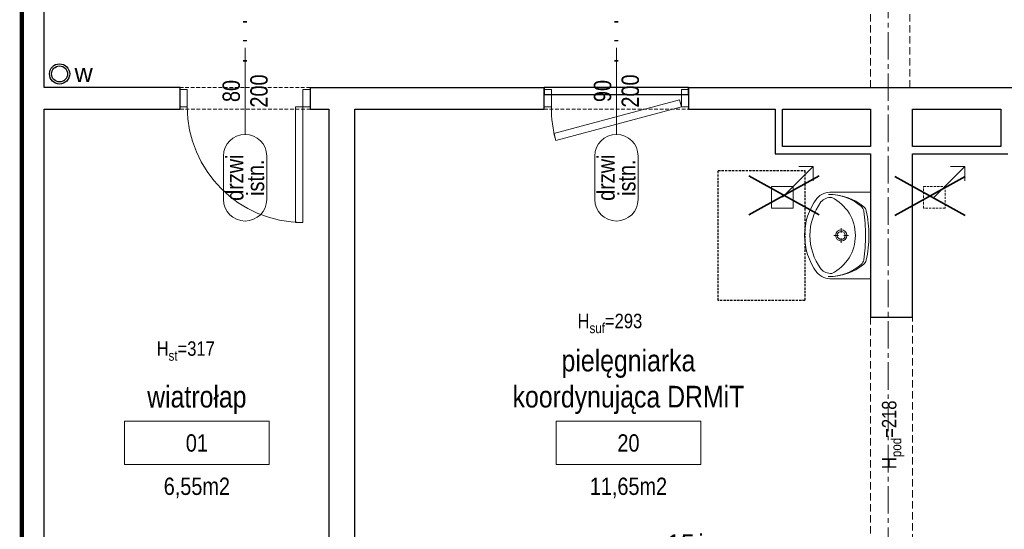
# Model space of a CAD drawing. Header units: millimetres. Extents: x -37445 to 120667, y -123620 to 254214.
# Tile 9 of 219: x -170 to 6645, y -99309 to -95781. Entities that reach past the tile are written whole.
import ezdxf
from ezdxf import colors
from ezdxf.entities.mleader import LeaderData, LeaderLine
from ezdxf.enums import TextEntityAlignment as Align
from ezdxf.math import Vec2, Vec3

# ---------------------------------------------------------------- set-up
doc = ezdxf.new("R2010")
doc.units = ezdxf.units.MM
for name, pattern in [('xref_ACAD-LSN_dyspozytornia_PW_rzuty_12$0$CENTER2', [28.575, 19.05, -3.175, 3.175, -3.175]), ('xref_ACAD-LSN_dyspozytornia_PW_rzuty_12$0$DASHED', [19.05, 12.7, -6.35]), ('xref_ACAD-LSN_dyspozytornia_PW_rzuty_12$0$HIDDEN2', [4.7625, 3.175, -1.5875])]:
    doc.linetypes.add(name, pattern=pattern)
for name, color, linetype, lineweight in [('DEMONTAŻE', 6, 'Continuous', 35), ('xref', 8, 'Continuous', 13), ('xref_ACAD-LSN_dyspozytornia_PW_rzuty_12$0$A drzwi płytowe', 8, 'Continuous', 9), ('xref_ACAD-LSN_dyspozytornia_PW_rzuty_12$0$A opis', 8, 'Continuous', 13), ('xref_ACAD-LSN_dyspozytornia_PW_rzuty_12$0$A opis pom', 8, 'Continuous', 9), ('xref_ACAD-LSN_dyspozytornia_PW_rzuty_12$0$A opis pom pow', 8, 'Continuous', 9), ('xref_ACAD-LSN_dyspozytornia_PW_rzuty_12$0$A opis stolarka', 8, 'Continuous', 9), ('xref_ACAD-LSN_dyspozytornia_PW_rzuty_12$0$A opis stolarka NWD typ', 8, 'Continuous', 9), ('xref_ACAD-LSN_dyspozytornia_PW_rzuty_12$0$A opis stolarka NWD wyposażenie', 8, 'Continuous', 9), ('xref_ACAD-LSN_dyspozytornia_PW_rzuty_12$0$A opis technologia', 8, 'Continuous', 13), ('xref_ACAD-LSN_dyspozytornia_PW_rzuty_12$0$A widok wyżej', 8, 'xref_ACAD-LSN_dyspozytornia_PW_rzuty_12$0$DASHED', 9), ('xref_ACAD-LSN_dyspozytornia_PW_rzuty_12$0$A wyposazenie sanitarne', 8, 'Continuous', 9), ('xref_ACAD-LSN_dyspozytornia_PW_rzuty_12$0$A zakres', 8, 'Continuous', 13), ('xref_ACAD-LSN_dyspozytornia_PW_rzuty_12$0$A-Wall', 8, 'Continuous', 25), ('xref_ACAD-LSN_dyspozytornia_PW_rzuty_12$0$IS wentylacja kratki istniejace', 4, 'Continuous', 9), ('xref_ACAD-LSN_dyspozytornia_PW_rzuty_12$0$S-Grid-Iden', 8, 'xref_ACAD-LSN_dyspozytornia_PW_rzuty_12$0$CENTER2', 9)]:
    doc.layers.add(name, color=color, linetype=linetype, lineweight=lineweight)
doc.layers.add('Inwentaryzacja$0$Leszno_dyspozytornia_inwentaryzacja$0$Inwentarka_opis', color=7, linetype='Continuous')
doc.layers.add('Inwentaryzacja$0$Leszno_dyspozytornia_inwentaryzacja$0$Kanalizacja', color=7, linetype='Continuous')
doc.layers.add('xref_ACAD-LSN_dyspozytornia_PW_rzuty_12$0$A opis ppoż drzwi', color=8, linetype='Continuous', lineweight=13, transparency=0.25)
doc.styles.add('Inwentaryzacja$0$Leszno_dyspozytornia_inwentaryzacja$0$Standard', font='arial.ttf')
doc.styles.add('xref_ACAD-LSN_dyspozytornia_PW_rzuty_12$0$Standard', font='ARIALN.TTF')
doc.styles.add('xref_ACAD-LSN_dyspozytornia_PW_rzuty_12$0$STYL ASA', font='ARIALN.TTF')

# ---------------------------------------------------------------- blocks, each defined once
blk = doc.blocks.new('xref_ACAD-LSN_dyspozytornia_PW_rzuty_12$0$umywalka 60x45')
at = {"color": 0, "lineweight": -2, "ltscale": 0.15}
for p, q in [((-30, 0), (30, 0)), ((-30, 0), (-30, -26.7)), ((9.45, 0), (-9.45, 0)), ((30, 0), (30, -26.7)), ((-1.86, -20.37), (-5.07, -20.37)), ((-0.01, -15.32), (-0.01, -18.52)), ((5.04, -20.37), (1.84, -20.37)), ((-0.01, -22.22), (-0.01, -25.42))]:
    blk.add_line(p, q, dxfattribs=at)
at = {"ltscale": 0.15}
blk.add_lwpolyline([(-26.31, -26.95, 0.236063), (-23.21, -34.38, 0.329715), (23.21, -34.38, 0.236063), (26.31, -26.95, 0.623035)], format="xyb", close=True, dxfattribs=at)
blk.add_lwpolyline([(-30, -26.7, 0.239105), (-25.52, -37.28, 0.331406), (25.52, -37.28, 0.239105), (30, -26.7)], format="xyb", dxfattribs=at)
at = {"color": 0, "lineweight": -2, "ltscale": 0.15}
for radius in [3.89, 2.78]:
    blk.add_circle((-0.01, -20.37), radius, dxfattribs=at)
for centre, radius, start, end in [((9.28, -28.68), 37.74, 140.66478, 180.90725), ((5.44, -28.88), 33.9, 138.52449, 180.67671), ((-16.21, -9.73), 5, 97.83045, 138.52449), ((-16.04, -7.93), 5, 102.69402, 140.66478), ((-0.64, -76.32), 75.1, 89.48972, 102.69402), ((0.57, -131.79), 128.2, 90.24498, 97.83045), ((0.57, -76.32), 75.1, 77.22851, 90.43281), ((-0.72, -131.79), 128.2, 82.09208, 89.67755), ((16.23, -9.76), 5, 41.39803, 82.09208), ((16.06, -7.95), 5, 39.25775, 77.22851), ((-9.28, -28.67), 37.74, 359.01528, 39.25775), ((-5.45, -28.87), 33.9, 359.24582, 41.39804)]:
    blk.add_arc(centre, radius, start, end, dxfattribs=at)
at = {"layer": 'Defpoints', "linetype": 'xref_ACAD-LSN_dyspozytornia_PW_rzuty_12$0$HIDDEN2', "ltscale": 0.5}
blk.add_lwpolyline([(-45, -45.56), (45, -45.56), (45, -105.56), (-45, -105.56)], close=True, dxfattribs=at)
blk = doc.blocks.new('xref_ACAD-LSN_dyspozytornia_PW_rzuty_12$0$środek')
blk.add_line((0, 0), (0, -10))
blk = doc.blocks.new('xref_ACAD-LSN_dyspozytornia_PW_rzuty_12$0$ddtag_DOWN')
at = {"transparency": 33554687}
blk.add_lwpolyline([(0, -30), (0, 30)], dxfattribs=at)
at = {"layer": 'xref_ACAD-LSN_dyspozytornia_PW_rzuty_12$0$A opis stolarka NWD typ', "transparency": 33554687}
blk.add_lwpolyline([(15, -75, -1), (-15, -75), (-15, -45, -1), (15, -45)], format="xyb", close=True, dxfattribs=at)
at = {"ltscale": 0.1, "transparency": 33554687, "style": 'xref_ACAD-LSN_dyspozytornia_PW_rzuty_12$0$STYL ASA'}
blk.add_attdef('DOORS:SZEROKOŚĆ', text='', height=12, rotation=90, dxfattribs=at).set_placement((0, 0, 0), align=Align.BOTTOM_CENTER)
blk.add_attdef('DOORS:WYSOKOŚĆ', text='', height=12, rotation=90, dxfattribs=at).set_placement((3.6, 0, 0), align=Align.TOP_CENTER)
blk.add_attdef('DOORS:AKUSTYKA', text='', height=10, dxfattribs=at).set_placement((0, 49), align=Align.MIDDLE_CENTER)
at = {"layer": 'xref_ACAD-LSN_dyspozytornia_PW_rzuty_12$0$A opis ppoż drzwi', "ltscale": 0.1, "transparency": 33554687, "style": 'xref_ACAD-LSN_dyspozytornia_PW_rzuty_12$0$STYL ASA'}
blk.add_attdef('DOORS:PPOŻ', text='', height=10, dxfattribs=at).set_placement((0, 36), align=Align.MIDDLE_CENTER)
at = {"layer": 'xref_ACAD-LSN_dyspozytornia_PW_rzuty_12$0$A opis stolarka NWD typ', "ltscale": 0.1, "transparency": 33554687, "style": 'xref_ACAD-LSN_dyspozytornia_PW_rzuty_12$0$STYL ASA'}
blk.add_attdef('DOORS:PODTYP', text='', height=12, rotation=90, dxfattribs=at).set_placement((1.2, -60, 0), align=Align.TOP_CENTER)
blk.add_attdef('DOORS:TYP', text='', height=12, rotation=90, dxfattribs=at).set_placement((2.4, -60, 0), align=Align.BOTTOM_CENTER)
at = {"layer": 'xref_ACAD-LSN_dyspozytornia_PW_rzuty_12$0$A opis stolarka NWD wyposażenie', "ltscale": 0.1, "transparency": 33554687, "style": 'xref_ACAD-LSN_dyspozytornia_PW_rzuty_12$0$STYL ASA'}
blk.add_attdef('DOORS:WYPOSAŻENIE', text='', height=10, dxfattribs=at).set_placement((0, 22), align=Align.MIDDLE_CENTER)
blk = doc.blocks.new('xref_ACAD-LSN_dyspozytornia_PW_rzuty_12$0$tag wn')
blk.add_lwpolyline([(-25, -7.5), (25, -7.5), (25, 7.5), (-25, 7.5)], close=True)
at = {"style": 'xref_ACAD-LSN_dyspozytornia_PW_rzuty_12$0$STYL ASA'}
blk.add_attdef('ROOM:NO', text='', height=6, dxfattribs=at).set_placement((0, 0), align=Align.MIDDLE_CENTER)
at = {"layer": 'xref_ACAD-LSN_dyspozytornia_PW_rzuty_12$0$A opis pom pow', "style": 'xref_ACAD-LSN_dyspozytornia_PW_rzuty_12$0$STYL ASA'}
blk.add_attdef('ROOM:AREA', text='', height=6, dxfattribs=at).set_placement((0, -15), align=Align.MIDDLE_CENTER)
blk = doc.blocks.new('xref_ACAD-LSN_dyspozytornia_PW_rzuty_12')
at = {"layer": 'xref_ACAD-LSN_dyspozytornia_PW_rzuty_12$0$A drzwi płytowe', "linetype": 'Continuous', "lineweight": 9, "ltscale": 0.2}
for points in [[(67560.68, 81062.72), (67555.68, 81062.72), (67555.68, 81050.72), (67560.68, 81050.72)], [(67640.68, 81062.72), (67645.68, 81062.72), (67645.68, 81050.72), (67640.68, 81050.72)], [(67812.68, 81062.72), (67807.68, 81062.72), (67807.68, 81050.72), (67812.68, 81050.72)], [(67902.68, 81062.72), (67907.68, 81062.72), (67907.68, 81050.72), (67902.68, 81050.72)]]:
    blk.add_lwpolyline(points, close=True, dxfattribs=at)
at = {"layer": 'xref_ACAD-LSN_dyspozytornia_PW_rzuty_12$0$A drzwi płytowe', "linetype": 'Continuous', "lineweight": 9}
for points in [[(67902.68, 81050.72), (67901.39, 81055.55), (67814.46, 81032.26), (67815.75, 81027.43)], [(67640.68, 81050.72), (67635.68, 81050.72), (67635.68, 80970.72), (67640.68, 80970.72)]]:
    blk.add_lwpolyline(points, close=True, dxfattribs=at)
at = {"layer": 'xref_ACAD-LSN_dyspozytornia_PW_rzuty_12$0$A drzwi płytowe', "linetype": 'Continuous', "lineweight": 9, "ltscale": 0.2}
for centre, radius, end in [((67640.68, 81050.72), 80, 270), ((67902.68, 81050.72), 90, 195)]:
    blk.add_arc(centre, radius, 180, end, dxfattribs=at)
at = {"layer": 'xref_ACAD-LSN_dyspozytornia_PW_rzuty_12$0$A widok wyżej', "linetype": 'xref_ACAD-LSN_dyspozytornia_PW_rzuty_12$0$DASHED', "lineweight": 9, "ltscale": 0.2}
for p, q in [((67645.68, 81064.22), (67555.68, 81064.22)), ((67907.68, 81064.22), (67807.68, 81064.22)), ((67555.68, 81049.22), (67645.68, 81049.22)), ((67807.68, 81049.22), (67907.68, 81049.22))]:
    blk.add_line(p, q, dxfattribs=at)
at = {"layer": 'xref_ACAD-LSN_dyspozytornia_PW_rzuty_12$0$A widok wyżej', "ltscale": 0.4}
for points in [[(68033.68, 81064.22), (68033.68, 81215.22)], [(68060.68, 81064.22), (68060.68, 81215.22)], [(68033.68, 80905.22), (68033.68, 80742.22)], [(68062.68, 80742.22), (68062.68, 80905.22)]]:
    blk.add_lwpolyline(points, dxfattribs=at)
at = {"layer": 'xref_ACAD-LSN_dyspozytornia_PW_rzuty_12$0$A zakres', "linetype": 'xref_ACAD-LSN_dyspozytornia_PW_rzuty_12$0$DASHED', "const_width": 3}
blk.add_lwpolyline([(67446.18, 82031.22), (67446.18, 80639.22), (72869.68, 80639.22), (72869.68, 82031.22)], close=True, dxfattribs=at)
at = {"layer": 'xref_ACAD-LSN_dyspozytornia_PW_rzuty_12$0$A-Wall', "linetype": 'Continuous', "lineweight": 25}
for p, q in [((67461.68, 81064.22), (67461.68, 81215.22)), ((67555.68, 81064.22), (67461.68, 81064.22)), ((67555.68, 81049.22), (67555.68, 81064.22)), ((67645.68, 81064.22), (67645.68, 81049.22)), ((67645.68, 81064.22), (67807.68, 81064.22)), ((67807.68, 81049.22), (67807.68, 81064.22)), ((67907.68, 81064.22), (67807.68, 81064.22)), ((67807.68, 81064.22), (67807.68, 81059.22)), ((67807.68, 81059.22), (67907.68, 81059.22)), ((67907.68, 81064.22), (67907.68, 81049.22)), ((67907.68, 81064.22), (68131.68, 81064.22)), ((67907.68, 81059.22), (67907.68, 81064.22)), ((67461.68, 80717.22), (67461.68, 81049.22)), ((67461.68, 81049.22), (67555.68, 81049.22)), ((67645.68, 81049.22), (67658.68, 81049.22)), ((67658.68, 81049.22), (67658.68, 80717.22)), ((67676.68, 81049.22), (67807.68, 81049.22)), ((67676.68, 80717.22), (67676.68, 81049.22)), ((67907.68, 81049.22), (67967.68, 81049.22)), ((67967.68, 81049.22), (67967.68, 81018.22)), ((67972.68, 81049.22), (68033.68, 81049.22)), ((67972.68, 81023.22), (67972.68, 81049.22)), ((68033.68, 81049.22), (68033.68, 81023.22)), ((68062.68, 81049.22), (68123.68, 81049.22)), ((68062.68, 81023.22), (68062.68, 81049.22)), ((68123.68, 81049.22), (68123.68, 81023.22)), ((67967.68, 81018.22), (68033.68, 81018.22)), ((68033.68, 81023.22), (67972.68, 81023.22)), ((68033.68, 81018.22), (68033.68, 80905.22)), ((68123.68, 81023.22), (68062.68, 81023.22)), ((68062.68, 80905.22), (68062.68, 81018.22)), ((68062.68, 81018.22), (68128.68, 81018.22)), ((68033.68, 80905.22), (68062.68, 80905.22))]:
    blk.add_line(p, q, dxfattribs=at)
at = {"layer": 'xref_ACAD-LSN_dyspozytornia_PW_rzuty_12$0$IS wentylacja kratki istniejace'}
for points in [[(68098.9, 81009.43), (68077.68, 80988.22)], [(68098.9, 80999.43), (68098.9, 81009.43), (68088.9, 81009.43)]]:
    blk.add_lwpolyline(points, dxfattribs=at)
at = {"layer": 'xref_ACAD-LSN_dyspozytornia_PW_rzuty_12$0$IS wentylacja kratki istniejace', "linetype": 'xref_ACAD-LSN_dyspozytornia_PW_rzuty_12$0$HIDDEN2', "ltscale": 0.5}
blk.add_lwpolyline([(68070.18, 80995.72), (68085.18, 80995.72), (68085.18, 80980.72), (68070.18, 80980.72)], close=True, dxfattribs=at)
at = {"layer": 'xref_ACAD-LSN_dyspozytornia_PW_rzuty_12$0$S-Grid-Iden'}
for points in [[(67446.18, 82131.22), (67446.18, 80539.22)], [(68045.68, 82131.22), (68045.68, 80539.22)]]:
    blk.add_lwpolyline(points, dxfattribs=at)
at = {"layer": 'xref_ACAD-LSN_dyspozytornia_PW_rzuty_12$0$A drzwi płytowe', "linetype": 'Continuous', "lineweight": 9, "ltscale": 0.2, "rotation": 180}
for p in [(67600.68, 81056.72), (67857.68, 81056.72)]:
    blk.add_blockref('xref_ACAD-LSN_dyspozytornia_PW_rzuty_12$0$środek', p, dxfattribs=at)
at = {"layer": 'xref_ACAD-LSN_dyspozytornia_PW_rzuty_12$0$A opis pom', "linetype": 'Continuous', "lineweight": 9, "xscale": 2, "yscale": 2, "zscale": 2}
for p, values in [((67567.3, 80818.09), {'ROOM:NO': '01', 'ROOM:AREA': '6,55m2'}), ((67866.03, 80818.09), {'ROOM:NO': '20', 'ROOM:AREA': '11,65m2'})]:
    blk.add_blockref('xref_ACAD-LSN_dyspozytornia_PW_rzuty_12$0$tag wn', p, dxfattribs=at).add_auto_attribs(values)
at = {"layer": 'xref_ACAD-LSN_dyspozytornia_PW_rzuty_12$0$A opis stolarka', "linetype": 'Continuous', "lineweight": 9}
ref = blk.add_blockref('xref_ACAD-LSN_dyspozytornia_PW_rzuty_12$0$ddtag_DOWN', (67600.68, 81061.72), dxfattribs=at)
ref.add_attrib('DOORS:AKUSTYKA', '-', dxfattribs={"layer": '0', "ltscale": 0.1, "height": 10, "style": 'xref_ACAD-LSN_dyspozytornia_PW_rzuty_12$0$STYL ASA'}).set_placement((67600.68, 81110.72), align=Align.MIDDLE_CENTER)
ref.add_attrib('DOORS:PPOŻ', '-', dxfattribs={"layer": 'xref_ACAD-LSN_dyspozytornia_PW_rzuty_12$0$A opis ppoż drzwi', "ltscale": 0.1, "height": 10, "style": 'xref_ACAD-LSN_dyspozytornia_PW_rzuty_12$0$STYL ASA'}).set_placement((67600.68, 81097.72), align=Align.MIDDLE_CENTER)
ref.add_attrib('DOORS:WYSOKOŚĆ', '200', dxfattribs={"layer": '0', "ltscale": 0.1, "height": 12, "rotation": 90, "style": 'xref_ACAD-LSN_dyspozytornia_PW_rzuty_12$0$STYL ASA'}).set_placement((67604.28, 81061.72, 0), align=Align.TOP_CENTER)
ref.add_attrib('DOORS:SZEROKOŚĆ', '80', dxfattribs={"layer": '0', "ltscale": 0.1, "height": 12, "rotation": 90, "style": 'xref_ACAD-LSN_dyspozytornia_PW_rzuty_12$0$STYL ASA'}).set_placement((67600.68, 81061.72, 0), align=Align.BOTTOM_CENTER)
ref.add_attrib('DOORS:PODTYP', 'istn.', dxfattribs={"layer": 'xref_ACAD-LSN_dyspozytornia_PW_rzuty_12$0$A opis stolarka NWD typ', "ltscale": 0.1, "height": 12, "rotation": 90, "style": 'xref_ACAD-LSN_dyspozytornia_PW_rzuty_12$0$STYL ASA'}).set_placement((67601.88, 81001.72, 0), align=Align.TOP_CENTER)
ref.add_attrib('DOORS:TYP', 'drzwi', dxfattribs={"layer": 'xref_ACAD-LSN_dyspozytornia_PW_rzuty_12$0$A opis stolarka NWD typ', "ltscale": 0.1, "height": 12, "rotation": 90, "style": 'xref_ACAD-LSN_dyspozytornia_PW_rzuty_12$0$STYL ASA'}).set_placement((67603.08, 81001.72, 0), align=Align.BOTTOM_CENTER)
ref.add_attrib('DOORS:WYPOSAŻENIE', '-', dxfattribs={"layer": 'xref_ACAD-LSN_dyspozytornia_PW_rzuty_12$0$A opis stolarka NWD wyposażenie', "ltscale": 0.1, "height": 10, "style": 'xref_ACAD-LSN_dyspozytornia_PW_rzuty_12$0$STYL ASA'}).set_placement((67600.68, 81083.72), align=Align.MIDDLE_CENTER)
ref = blk.add_blockref('xref_ACAD-LSN_dyspozytornia_PW_rzuty_12$0$ddtag_DOWN', (67857.68, 81061.72, 0), dxfattribs=at)
ref.add_attrib('DOORS:AKUSTYKA', '-', dxfattribs={"layer": '0', "ltscale": 0.1, "height": 10, "style": 'xref_ACAD-LSN_dyspozytornia_PW_rzuty_12$0$STYL ASA'}).set_placement((67857.68, 81110.72, 0), align=Align.MIDDLE_CENTER)
ref.add_attrib('DOORS:PPOŻ', '-', dxfattribs={"layer": 'xref_ACAD-LSN_dyspozytornia_PW_rzuty_12$0$A opis ppoż drzwi', "ltscale": 0.1, "height": 10, "style": 'xref_ACAD-LSN_dyspozytornia_PW_rzuty_12$0$STYL ASA'}).set_placement((67857.68, 81097.72, 0), align=Align.MIDDLE_CENTER)
ref.add_attrib('DOORS:WYSOKOŚĆ', '200', dxfattribs={"layer": '0', "ltscale": 0.1, "height": 12, "rotation": 90, "style": 'xref_ACAD-LSN_dyspozytornia_PW_rzuty_12$0$STYL ASA'}).set_placement((67861.28, 81061.72), align=Align.TOP_CENTER)
ref.add_attrib('DOORS:SZEROKOŚĆ', '90', dxfattribs={"layer": '0', "ltscale": 0.1, "height": 12, "rotation": 90, "style": 'xref_ACAD-LSN_dyspozytornia_PW_rzuty_12$0$STYL ASA'}).set_placement((67857.68, 81061.72), align=Align.BOTTOM_CENTER)
ref.add_attrib('DOORS:PODTYP', 'istn.', dxfattribs={"layer": 'xref_ACAD-LSN_dyspozytornia_PW_rzuty_12$0$A opis stolarka NWD typ', "ltscale": 0.1, "height": 12, "rotation": 90, "style": 'xref_ACAD-LSN_dyspozytornia_PW_rzuty_12$0$STYL ASA'}).set_placement((67858.88, 81001.72), align=Align.TOP_CENTER)
ref.add_attrib('DOORS:TYP', 'drzwi', dxfattribs={"layer": 'xref_ACAD-LSN_dyspozytornia_PW_rzuty_12$0$A opis stolarka NWD typ', "ltscale": 0.1, "height": 12, "rotation": 90, "style": 'xref_ACAD-LSN_dyspozytornia_PW_rzuty_12$0$STYL ASA'}).set_placement((67860.08, 81001.72), align=Align.BOTTOM_CENTER)
ref.add_attrib('DOORS:WYPOSAŻENIE', '-', dxfattribs={"layer": 'xref_ACAD-LSN_dyspozytornia_PW_rzuty_12$0$A opis stolarka NWD wyposażenie', "ltscale": 0.1, "height": 10, "style": 'xref_ACAD-LSN_dyspozytornia_PW_rzuty_12$0$STYL ASA'}).set_placement((67857.68, 81083.72, 0), align=Align.MIDDLE_CENTER)
at = {"layer": 'xref_ACAD-LSN_dyspozytornia_PW_rzuty_12$0$A wyposazenie sanitarne', "rotation": 270}
blk.add_blockref('xref_ACAD-LSN_dyspozytornia_PW_rzuty_12$0$umywalka 60x45', (68033.68, 80961.72), dxfattribs=at)
at = {"layer": 'xref_ACAD-LSN_dyspozytornia_PW_rzuty_12$0$A opis', "linetype": 'Continuous', "lineweight": 9, "char_height": 10, "attachment_point": 5, "style": 'xref_ACAD-LSN_dyspozytornia_PW_rzuty_12$0$Standard'}
for s, insert in [('\\A1;\\pxqc;H{\\H0.7x;\\S^ suf;}=293', (67853.2, 80900.82)), ('\\A1;\\pxqc;H{\\H0.7x;\\S^ st;}=317', (67559.6, 80881.72))]:
    blk.add_mtext_dynamic_manual_height_columns(s, width=72.7481, gutter_width=1, heights=[0], dxfattribs=dict(at, insert=insert))
at = {"layer": 'xref_ACAD-LSN_dyspozytornia_PW_rzuty_12$0$A opis', "linetype": 'Continuous', "lineweight": 9, "insert": (68048.18, 80823.72), "char_height": 10, "attachment_point": 5, "rotation": 90, "style": 'xref_ACAD-LSN_dyspozytornia_PW_rzuty_12$0$Standard'}
blk.add_mtext_dynamic_manual_height_columns('\\A1;\\pxqc;H{\\H0.7x;\\S^ pod;}=218', width=72.7481, gutter_width=1, heights=[0], dxfattribs=at)
at = {"layer": 'xref_ACAD-LSN_dyspozytornia_PW_rzuty_12$0$A opis technologia', "char_height": 15, "attachment_point": 8, "style": 'xref_ACAD-LSN_dyspozytornia_PW_rzuty_12$0$STYL ASA'}
for s, insert in [('pielęgniarka koordynująca DRMiT', (67866.03, 80838.09)), ('wiatrołap', (67567.3, 80838.09))]:
    blk.add_mtext_dynamic_manual_height_columns(s, width=187.6495, gutter_width=1, heights=[0], dxfattribs=dict(at, insert=insert))
blk = doc.blocks.new('Inwentaryzacja$0$Leszno_dyspozytornia_inwentaryzacja$0$pion ks')
at = {"layer": 'Inwentaryzacja$0$Leszno_dyspozytornia_inwentaryzacja$0$Kanalizacja'}
for radius in [70, 55]:
    blk.add_circle((44913.3, -92262.8), radius, dxfattribs=at)
blk = doc.blocks.new('x')
at = {"layer": 'DEMONTAŻE'}
for p, q in [((116509.4, 10201.1), (116996.3, 10470.9)), ((116509.4, 10470.9), (116996.3, 10201.1))]:
    blk.add_line(p, q, dxfattribs=at)

msp = doc.modelspace()

# ---------------------------------------------------------------- block references
at = {"layer": 'xref', "xscale": 10, "yscale": 10, "zscale": 10}
msp.add_blockref('xref_ACAD-LSN_dyspozytornia_PW_rzuty_12', (-674616.8, -906892.2), dxfattribs=at)

# ---------------------------------------------------------------- next in the draw order: linework, layer by layer
at = {"layer": 'Inwentaryzacja$0$Leszno_dyspozytornia_inwentaryzacja$0$Inwentarka_opis', "lineweight": 9}
msp.add_lwpolyline([(5109.7, -97010), (5321.8, -96797.9), (5321.8, -96897.9), (5321.8, -96797.9), (5221.8, -96797.9)], dxfattribs=at)
msp.add_lwpolyline([(5034.7, -97085), (5184.7, -97085), (5184.7, -96935), (5034.7, -96935)], close=True, dxfattribs=at)

# ---------------------------------------------------------------- next in the draw order: block references
at = {"layer": 'DEMONTAŻE'}
for p in [(-111632.3, -107333.2), (-110621.4, -107337.6)]:
    msp.add_blockref('x', p, dxfattribs=at)
at = {"layer": 'Inwentaryzacja$0$Leszno_dyspozytornia_inwentaryzacja$0$Kanalizacja'}
msp.add_blockref('Inwentaryzacja$0$Leszno_dyspozytornia_inwentaryzacja$0$pion ks', (-44807.2, -3894), dxfattribs=at)

# ---------------------------------------------------------------- next in the draw order: leaders
at = {"layer": 'Inwentaryzacja$0$Leszno_dyspozytornia_inwentaryzacja$0$Inwentarka_opis', "lineweight": 9}
ml = msp.add_multileader_mtext('Standard', dxfattribs=at)
ml.set_content('21ż', color=256, style='Inwentaryzacja$0$Leszno_dyspozytornia_inwentaryzacja$0$Standard')
ml.set_leader_properties(color=256)
ml.build(insert=Vec2(0, 0))
ml.multileader.update_dxf_attribs({"dogleg_length": 4, "arrow_head_size": 50})
ctx = ml.context
ctx.base_point, ctx.char_height, ctx.arrow_head_size, ctx.landing_gap_size, ctx.plane_origin = Vec3(42356.3, -98506.6), 125, 50, 15, Vec3(101487.6, 127731.6)
notes = []
notes.append((ctx, [(0, (0, 0, 0), (0, 0), (1, 0), 1, [])]))
ctx.mtext.insert, ctx.mtext.width = Vec3(42371.3, -98444.1), 5456.685
ml = msp.add_multileader_mtext('Standard', dxfattribs=at)
ml.set_content('21ż', color=256, style='Inwentaryzacja$0$Leszno_dyspozytornia_inwentaryzacja$0$Standard')
ml.set_leader_properties(color=256)
ml.build(insert=Vec2(0, 0))
ml.multileader.update_dxf_attribs({"dogleg_length": 4, "arrow_head_size": 50})
ctx = ml.context
ctx.base_point, ctx.char_height, ctx.arrow_head_size, ctx.landing_gap_size, ctx.plane_origin = Vec3(42356.3, -95774), 125, 50, 15, Vec3(101487.6, 130464.1)
notes.append((ctx, [(0, (0, 0, 0), (0, 0), (1, 0), 1, [])]))
ctx.mtext.insert, ctx.mtext.width = Vec3(42371.3, -95711.5), 5456.685
ml = msp.add_multileader_mtext('Standard', dxfattribs=at)
ml.set_content('19ż', color=256, style='Inwentaryzacja$0$Leszno_dyspozytornia_inwentaryzacja$0$Standard')
ml.set_leader_properties(color=256)
ml.build(insert=Vec2(0, 0))
ml.multileader.update_dxf_attribs({"dogleg_length": 4, "arrow_head_size": 50})
ctx = ml.context
ctx.base_point, ctx.char_height, ctx.arrow_head_size, ctx.landing_gap_size, ctx.plane_origin = Vec3(37434, -99408), 125, 50, 15, Vec3(96565.4, 126831.2)
notes.append((ctx, [(0, (0, 0, 0), (0, 0), (1, 0), 1, [])]))
ctx.mtext.insert, ctx.mtext.width = Vec3(37449, -99344.4), 5456.685
ml = msp.add_multileader_mtext('Standard', dxfattribs=at)
ml.set_content('7ż', color=256, style='Inwentaryzacja$0$Leszno_dyspozytornia_inwentaryzacja$0$Standard')
ml.set_leader_properties(color=256)
ml.build(insert=Vec2(0, 0))
ml.multileader.update_dxf_attribs({"dogleg_length": 4, "arrow_head_size": 50})
ctx = ml.context
ctx.base_point, ctx.char_height, ctx.arrow_head_size, ctx.landing_gap_size, ctx.plane_origin = Vec3(39722.9, -97917.5), 125, 50, 15, Vec3(98854.2, 128320.7)
notes.append((ctx, [(0, (0, 0, 0), (0, 0), (1, 0), 1, [])]))
ctx.mtext.insert, ctx.mtext.width = Vec3(39737.9, -97855), 5456.685
ml = msp.add_multileader_mtext('Standard', dxfattribs=at)
ml.set_content('2x F 1,5', color=256, style='Inwentaryzacja$0$Leszno_dyspozytornia_inwentaryzacja$0$Standard')
ml.set_leader_properties(color=256)
ml.build(insert=Vec2(0, 0))
ml.multileader.update_dxf_attribs({"dogleg_length": 4, "arrow_head_size": 50})
ctx = ml.context
ctx.base_point, ctx.char_height, ctx.arrow_head_size, ctx.landing_gap_size, ctx.plane_origin = Vec3(25403.8, -99393.4), 125, 50, 15, Vec3(84535.1, 126857.1)
notes.append((ctx, [(0, (0, 0, 0), (0, 0), (1, 0), 1, [])]))
ctx.mtext.insert, ctx.mtext.width = Vec3(25418.8, -99318.6), 5456.685
ml = msp.add_multileader_mtext('Standard', dxfattribs=at)
ml.set_content('2x F 1,5', color=256, style='Inwentaryzacja$0$Leszno_dyspozytornia_inwentaryzacja$0$Standard')
ml.set_leader_properties(color=256)
ml.build(insert=Vec2(0, 0))
ml.multileader.update_dxf_attribs({"dogleg_length": 4, "arrow_head_size": 50})
ctx = ml.context
ctx.base_point, ctx.char_height, ctx.arrow_head_size, ctx.landing_gap_size, ctx.plane_origin = Vec3(28189.9, -99393.4), 125, 50, 15, Vec3(87321.2, 126857.1)
notes.append((ctx, [(0, (0, 0, 0), (0, 0), (1, 0), 1, [])]))
ctx.mtext.insert, ctx.mtext.width = Vec3(28204.9, -99318.6), 5456.685
ml = msp.add_multileader_mtext('Standard', dxfattribs=at)
ml.set_content('2x F 1,5', color=256, style='Inwentaryzacja$0$Leszno_dyspozytornia_inwentaryzacja$0$Standard')
ml.set_leader_properties(color=256)
ml.build(insert=Vec2(0, 0))
ml.multileader.update_dxf_attribs({"dogleg_length": 4, "arrow_head_size": 50})
ctx = ml.context
ctx.base_point, ctx.char_height, ctx.arrow_head_size, ctx.landing_gap_size, ctx.plane_origin = Vec3(31165, -99393.4), 125, 50, 15, Vec3(90296.4, 126857.1)
notes.append((ctx, [(0, (0, 0, 0), (0, 0), (1, 0), 1, [])]))
ctx.mtext.insert, ctx.mtext.width = Vec3(31180, -99318.6), 5456.685
ml = msp.add_multileader_mtext('Standard', dxfattribs=at)
ml.set_content('2x F 1,5', color=256, style='Inwentaryzacja$0$Leszno_dyspozytornia_inwentaryzacja$0$Standard')
ml.set_leader_properties(color=256)
ml.build(insert=Vec2(0, 0))
ml.multileader.update_dxf_attribs({"dogleg_length": 4, "arrow_head_size": 50})
ctx = ml.context
ctx.base_point, ctx.char_height, ctx.arrow_head_size, ctx.landing_gap_size, ctx.plane_origin = Vec3(34099.1, -99393.4), 125, 50, 15, Vec3(93230.4, 126857.1)
notes.append((ctx, [(0, (0, 0, 0), (0, 0), (1, 0), 1, [])]))
ctx.mtext.insert, ctx.mtext.width = Vec3(34114.1, -99318.6), 5456.685
ml = msp.add_multileader_mtext('Standard', dxfattribs=at)
ml.set_content('GS 3xdn65 1,1m', color=256, style='Inwentaryzacja$0$Leszno_dyspozytornia_inwentaryzacja$0$Standard')
ml.set_leader_properties(color=256)
ml.build(insert=Vec2(0, 0))
ml.multileader.update_dxf_attribs({"dogleg_length": 4, "arrow_head_size": 50})
ctx = ml.context
ctx.base_point, ctx.char_height, ctx.arrow_head_size, ctx.landing_gap_size, ctx.plane_origin, ctx.plane_x_axis, ctx.plane_y_axis = Vec3(51708.8, -96101.8), 125, 50, 15, Vec3(-174541.6, -36970.5), Vec3(0, 1), Vec3(-1, 0)
notes.append((ctx, [(0, (0, 0, 0), (0, 0), (1, 0), 1, [])]))
ctx.mtext.insert, ctx.mtext.text_direction, ctx.mtext.rotation, ctx.mtext.width = Vec3(51634, -96086.8), Vec3(0, 1), 1.570796, 5456.685
ml = msp.add_multileader_mtext('Standard', dxfattribs=at)
ml.set_content('GS 5x dn65 1,5m', color=256, style='Inwentaryzacja$0$Leszno_dyspozytornia_inwentaryzacja$0$Standard')
ml.set_leader_properties(color=256)
ml.build(insert=Vec2(0, 0))
ml.multileader.update_dxf_attribs({"dogleg_length": 4, "arrow_head_size": 50})
ctx = ml.context
ctx.base_point, ctx.char_height, ctx.arrow_head_size, ctx.landing_gap_size, ctx.plane_origin = Vec3(51808.3, -99416.7), 125, 50, 15, Vec3(110939.6, 126833.7)
notes.append((ctx, [(0, (0, 0, 0), (0, 0), (1, 0), 1, [])]))
ctx.mtext.insert, ctx.mtext.width = Vec3(51823.3, -99341.9), 5456.685
ml = msp.add_multileader_mtext('Standard', dxfattribs=at)
ml.set_content('w', color=256, style='Inwentaryzacja$0$Leszno_dyspozytornia_inwentaryzacja$0$Standard')
ml.set_leader_properties(color=256)
ml.build(insert=Vec2(0, 0))
ml.multileader.update_dxf_attribs({"dogleg_length": 4, "arrow_head_size": 50})
ctx = ml.context
ctx.base_point, ctx.char_height, ctx.arrow_head_size, ctx.landing_gap_size, ctx.plane_origin = Vec3(194.7, -96149.2), 125, 50, 15, Vec3(59326, 130088.9)
notes.append((ctx, [(0, (0, 0, 0), (0, 0), (1, 0), 1, [])]))
ctx.mtext.insert, ctx.mtext.width = Vec3(209.7, -96086.7), 5456.685
ml = msp.add_multileader_mtext('Standard', dxfattribs=at)
ml.set_content('HP', color=256, style='Inwentaryzacja$0$Leszno_dyspozytornia_inwentaryzacja$0$Standard')
ml.set_leader_properties(color=256)
ml.build(insert=Vec2(0, 0))
ml.multileader.update_dxf_attribs({"dogleg_length": 4, "arrow_head_size": 50})
ctx = ml.context
ctx.base_point, ctx.char_height, ctx.arrow_head_size, ctx.landing_gap_size, ctx.plane_origin = Vec3(11452.2, -95831.9), 125, 50, 15, Vec3(70583.5, 130406.2)
notes.append((ctx, [(0, (0, 0, 0), (0, 0), (1, 0), 1, [])]))
ctx.mtext.insert, ctx.mtext.width = Vec3(11467.2, -95769.4), 5456.685
ml = msp.add_multileader_mtext('Standard', dxfattribs=at)
ml.set_content('15ż', color=256, style='Inwentaryzacja$0$Leszno_dyspozytornia_inwentaryzacja$0$Standard')
ml.set_leader_properties(color=256)
ml.build(insert=Vec2(0, 0))
ml.multileader.update_dxf_attribs({"dogleg_length": 4, "arrow_head_size": 50})
ctx = ml.context
ctx.base_point, ctx.char_height, ctx.arrow_head_size, ctx.landing_gap_size, ctx.plane_origin = Vec3(4294, -99408), 125, 50, 15, Vec3(63425.4, 126831.2)
notes.append((ctx, [(0, (0, 0, 0), (0, 0), (1, 0), 1, [])]))
ctx.mtext.insert, ctx.mtext.width = Vec3(4309, -99344.4), 5456.685
ml = msp.add_multileader_mtext('Standard', dxfattribs=at)
ml.set_content('12ż', color=256, style='Inwentaryzacja$0$Leszno_dyspozytornia_inwentaryzacja$0$Standard')
ml.set_leader_properties(color=256)
ml.build(insert=Vec2(0, 0))
ml.multileader.update_dxf_attribs({"dogleg_length": 4, "arrow_head_size": 50})
ctx = ml.context
ctx.base_point, ctx.char_height, ctx.arrow_head_size, ctx.landing_gap_size, ctx.plane_origin = Vec3(7299, -99406.9), 125, 50, 15, Vec3(66430.4, 126831.2)
notes.append((ctx, [(0, (0, 0, 0), (0, 0), (1, 0), 1, [])]))
ctx.mtext.insert, ctx.mtext.width = Vec3(7314, -99344.4), 5456.685
ml = msp.add_multileader_mtext('Standard', dxfattribs=at)
ml.set_content('17ż', color=256, style='Inwentaryzacja$0$Leszno_dyspozytornia_inwentaryzacja$0$Standard')
ml.set_leader_properties(color=256)
ml.build(insert=Vec2(0, 0))
ml.multileader.update_dxf_attribs({"dogleg_length": 4, "arrow_head_size": 50})
ctx = ml.context
ctx.base_point, ctx.char_height, ctx.arrow_head_size, ctx.landing_gap_size, ctx.plane_origin = Vec3(10264, -99406.9), 125, 50, 15, Vec3(69395.4, 126831.2)
notes.append((ctx, [(0, (0, 0, 0), (0, 0), (1, 0), 1, [])]))
ctx.mtext.insert, ctx.mtext.width = Vec3(10279, -99344.4), 5456.685
ml = msp.add_multileader_mtext('Standard', dxfattribs=at)
ml.set_content('GS 5x dn65 1,8m', color=256, style='Inwentaryzacja$0$Leszno_dyspozytornia_inwentaryzacja$0$Standard')
ml.set_leader_properties(color=256)
ml.build(insert=Vec2(0, 0))
ml.multileader.update_dxf_attribs({"dogleg_length": 4, "arrow_head_size": 50})
ctx = ml.context
ctx.base_point, ctx.char_height, ctx.arrow_head_size, ctx.landing_gap_size, ctx.plane_origin = Vec3(21908.9, -99381.6), 125, 50, 15, Vec3(81040.2, 126868.8)
notes.append((ctx, [(0, (0, 0, 0), (0, 0), (1, 0), 1, [])]))
ctx.mtext.insert, ctx.mtext.width = Vec3(21923.9, -99306.8), 5456.685
ml = msp.add_multileader_mtext('Standard', dxfattribs=at)
ml.set_content('GS 5x dn65 1,8m', color=256, style='Inwentaryzacja$0$Leszno_dyspozytornia_inwentaryzacja$0$Standard')
ml.set_leader_properties(color=256)
ml.build(insert=Vec2(0, 0))
ml.multileader.update_dxf_attribs({"dogleg_length": 4, "arrow_head_size": 50})
ctx = ml.context
ctx.base_point, ctx.char_height, ctx.arrow_head_size, ctx.landing_gap_size, ctx.plane_origin = Vec3(18981.7, -99381.6), 125, 50, 15, Vec3(78113, 126868.8)
notes.append((ctx, [(0, (0, 0, 0), (0, 0), (1, 0), 1, [])]))
ctx.mtext.insert, ctx.mtext.width = Vec3(18996.7, -99306.8), 5456.685
ml = msp.add_multileader_mtext('Standard', dxfattribs=at)
ml.set_content('w', color=256, style='Inwentaryzacja$0$Leszno_dyspozytornia_inwentaryzacja$0$Standard')
ml.set_leader_properties(color=256)
ml.build(insert=Vec2(0, 0))
ml.multileader.update_dxf_attribs({"dogleg_length": 4, "arrow_head_size": 50})
ctx = ml.context
ctx.base_point, ctx.char_height, ctx.arrow_head_size, ctx.landing_gap_size, ctx.plane_origin = Vec3(11535.1, -96126.7), 125, 50, 15, Vec3(70666.4, 130111.4)
notes.append((ctx, [(0, (0, 0, 0), (0, 0), (1, 0), 1, [])]))
ctx.mtext.insert, ctx.mtext.width = Vec3(11550.1, -96064.2), 5456.685
for ctx, leaders in notes:
    for number, flags, end, landing, length, lines in leaders:
        leader = LeaderData()
        leader.index, (leader.has_last_leader_line, leader.has_dogleg_vector, leader.attachment_direction) = number, flags
        leader.last_leader_point, leader.dogleg_vector, leader.dogleg_length = Vec3(end), Vec3(landing), length
        for number, points, colour, breaks in lines:
            line = LeaderLine()
            line.index, line.vertices, line.color, line.breaks = number, Vec3.list(points), colors.encode_raw_color(colour), breaks
            leader.lines.append(line)
        ctx.leaders.append(leader)

doc.saveas('drawing.dxf')
